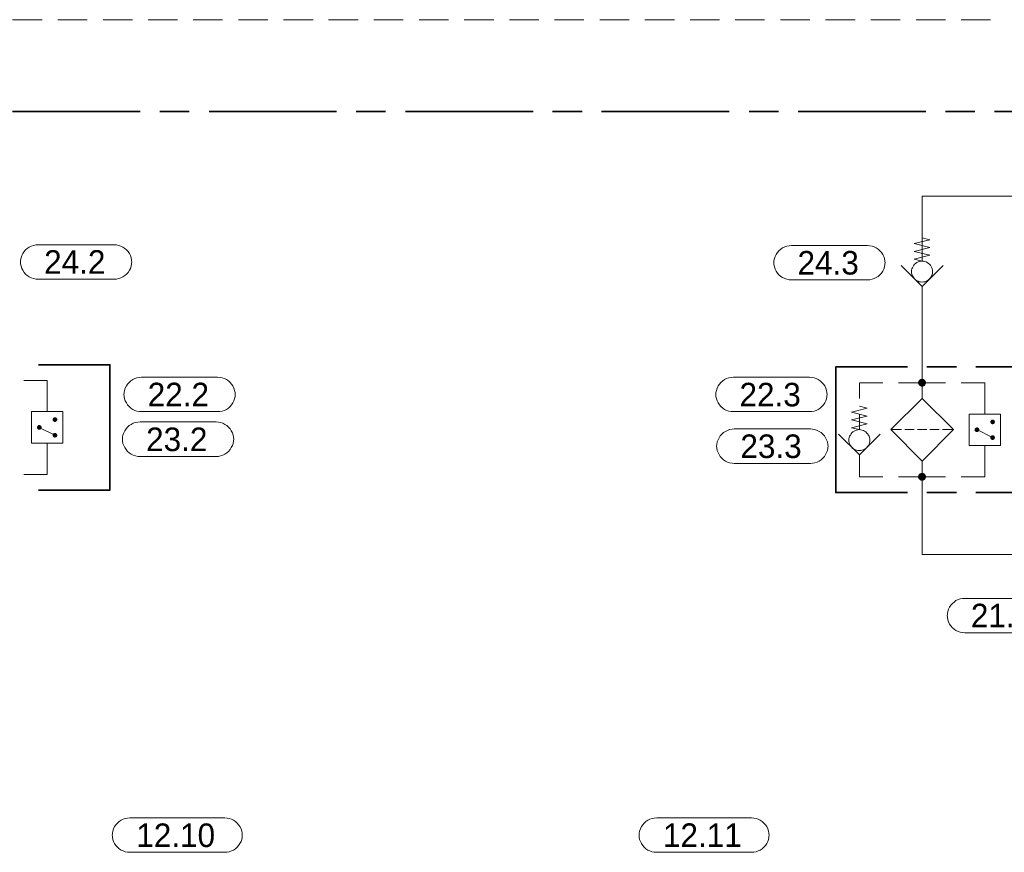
# Model space of a CAD drawing. Header units: millimetres. Extents: x 0 to 138, y 0 to 47.
# Tile 35 of 165: x 19.66 to 23.61, y 18.84 to 22.17. Entities that reach past the tile are written whole.
import ezdxf

# ---------------------------------------------------------------- set-up
doc = ezdxf.new("R2010")
doc.units = ezdxf.units.MM
for name, color, linetype in [('PDF_Geomertry', 7, 'Continuous'), ('PDF_Solid Fills', 7, 'Continuous'), ('PDF_Text', 7, 'Continuous')]:
    doc.layers.add(name, color=color, linetype=linetype)
doc.styles.add('PDF Arial', font='txt')

msp = doc.modelspace()

# ---------------------------------------------------------------- hatches: boundary and pattern name
at = {"layer": 'PDF_Solid Fills', "transparency": 33554559}
for points in [[(23.2785, 20.7193), (23.264, 20.7257), (23.2646, 20.7271)], [(23.2785, 20.7193), (23.2646, 20.7271), (23.266, 20.729)], [(23.2785, 20.7193), (23.266, 20.729), (23.2674, 20.7304)], [(23.2785, 20.7193), (23.2674, 20.7304), (23.2688, 20.7318)], [(23.2785, 20.7193), (23.2688, 20.7318), (23.271, 20.7332)], [(23.2785, 20.7193), (23.271, 20.7332), (23.2724, 20.734)], [(23.2785, 20.7193), (23.2724, 20.734), (23.2743, 20.7346)], [(23.2785, 20.7193), (23.2743, 20.7346), (23.2765, 20.7354)], [(23.2785, 20.7193), (23.2765, 20.7354), (23.2785, 20.7354)], [(23.2785, 20.7193), (23.2807, 20.7354), (23.2826, 20.7346)], [(23.2785, 20.7193), (23.2785, 20.7354), (23.2807, 20.7354)], [(23.2785, 20.7193), (23.2826, 20.7346), (23.2849, 20.734)], [(23.2785, 20.7193), (23.2849, 20.734), (23.2863, 20.7332)], [(23.2785, 20.7193), (23.2863, 20.7332), (23.2882, 20.7318)], [(23.2785, 20.7193), (23.2882, 20.7318), (23.2896, 20.7304)], [(23.2785, 20.7193), (23.2896, 20.7304), (23.291, 20.729)], [(23.2785, 20.7193), (23.291, 20.729), (23.2918, 20.7271)], [(23.2785, 20.7193), (23.2918, 20.7271), (23.2932, 20.7257)], [(23.2785, 20.7193), (23.2626, 20.7215), (23.2632, 20.7235)], [(23.2785, 20.7193), (23.2626, 20.7193), (23.2626, 20.7215)], [(23.2785, 20.7193), (23.2626, 20.7174), (23.2626, 20.7193)], [(23.2785, 20.7193), (23.2632, 20.7151), (23.2626, 20.7174)], [(23.2785, 20.7193), (23.2632, 20.7235), (23.264, 20.7257)], [(23.2785, 20.7193), (23.264, 20.7132), (23.2632, 20.7151)], [(23.2785, 20.7193), (23.2646, 20.7118), (23.264, 20.7132)], [(23.2785, 20.7193), (23.266, 20.7096), (23.2646, 20.7118)], [(23.2785, 20.7193), (23.2674, 20.7082), (23.266, 20.7096)], [(23.2785, 20.7193), (23.2688, 20.7068), (23.2674, 20.7082)], [(23.2785, 20.7193), (23.271, 20.7063), (23.2688, 20.7068)], [(23.2785, 20.7193), (23.2724, 20.7049), (23.271, 20.7063)], [(23.2785, 20.7193), (23.2743, 20.704), (23.2724, 20.7049)], [(23.2785, 20.7193), (23.2765, 20.704), (23.2743, 20.704)], [(23.2785, 20.7193), (23.2785, 20.7035), (23.2765, 20.704)], [(23.2785, 20.7193), (23.2932, 20.7257), (23.2937, 20.7235)], [(23.2785, 20.7193), (23.2937, 20.7235), (23.2937, 20.7215)], [(23.2785, 20.7193), (23.2937, 20.7215), (23.2946, 20.7193)], [(23.2785, 20.7193), (23.2807, 20.704), (23.2785, 20.7035)], [(23.2785, 20.7193), (23.2826, 20.704), (23.2807, 20.704)], [(23.2785, 20.7193), (23.2849, 20.7049), (23.2826, 20.704)], [(23.2785, 20.7193), (23.2863, 20.7063), (23.2849, 20.7049)], [(23.2785, 20.7193), (23.2882, 20.7068), (23.2863, 20.7063)], [(23.2785, 20.7193), (23.2896, 20.7082), (23.2882, 20.7068)], [(23.2785, 20.7193), (23.291, 20.7096), (23.2896, 20.7082)], [(23.2785, 20.7193), (23.2918, 20.7118), (23.291, 20.7096)], [(23.2785, 20.7193), (23.2932, 20.7132), (23.2918, 20.7118)], [(23.2785, 20.7193), (23.2937, 20.7151), (23.2932, 20.7132)], [(23.2785, 20.7193), (23.2937, 20.7174), (23.2937, 20.7151)], [(23.2785, 20.7193), (23.2946, 20.7193), (23.2937, 20.7174)], [(19.8021, 20.5715), (19.7924, 20.5729), (19.7932, 20.5743)], [(19.8021, 20.5715), (19.7924, 20.5715), (19.7924, 20.5729)], [(19.8021, 20.5715), (19.7924, 20.5707), (19.7924, 20.5715)], [(19.8021, 20.5715), (19.7932, 20.5693), (19.7924, 20.5707)], [(19.8021, 20.5715), (19.7932, 20.5757), (19.7937, 20.5762)], [(19.8021, 20.5715), (19.7932, 20.5743), (19.7932, 20.5757)], [(19.8021, 20.5715), (19.7932, 20.5679), (19.7932, 20.5693)], [(19.8021, 20.5715), (19.7937, 20.5674), (19.7932, 20.5679)], [(19.8021, 20.5715), (19.7937, 20.5762), (19.7946, 20.5776)], [(19.8021, 20.5715), (19.7946, 20.566), (19.7937, 20.5674)], [(19.8021, 20.5715), (19.7946, 20.5776), (19.7951, 20.5785)], [(19.8021, 20.5715), (19.7951, 20.5651), (19.7946, 20.566)], [(19.8021, 20.5715), (19.7951, 20.5785), (19.796, 20.579)], [(19.8021, 20.5715), (19.796, 20.5646), (19.7951, 20.5651)], [(19.8021, 20.5715), (19.796, 20.579), (19.7974, 20.5799)], [(19.8021, 20.5715), (19.7974, 20.5638), (19.796, 20.5646)], [(19.8021, 20.5715), (19.7974, 20.5799), (19.7979, 20.5804)], [(19.8021, 20.5715), (19.7979, 20.5632), (19.7974, 20.5638)], [(19.8021, 20.5715), (19.7979, 20.5804), (19.7993, 20.5804)], [(19.8021, 20.5715), (19.7993, 20.5624), (19.7979, 20.5632)], [(19.8021, 20.5715), (19.7993, 20.5804), (19.8007, 20.5813)], [(19.8021, 20.5715), (19.8007, 20.5624), (19.7993, 20.5624)], [(19.8021, 20.5715), (19.8007, 20.5813), (19.8021, 20.5813)], [(19.8021, 20.5715), (19.8021, 20.5624), (19.8007, 20.5624)], [(19.8021, 20.5715), (19.8029, 20.5813), (19.8043, 20.5804)], [(19.8021, 20.5715), (19.8021, 20.5813), (19.8029, 20.5813)], [(19.8021, 20.5715), (19.8057, 20.5804), (19.8062, 20.5799)], [(19.8021, 20.5715), (19.8043, 20.5804), (19.8057, 20.5804)], [(19.8021, 20.5715), (19.8062, 20.5799), (19.8076, 20.579)], [(19.8021, 20.5715), (19.8076, 20.579), (19.8085, 20.5785)], [(19.8021, 20.5715), (19.8085, 20.5785), (19.809, 20.5776)], [(19.8021, 20.5715), (19.809, 20.5776), (19.8099, 20.5762)], [(19.8021, 20.5715), (19.8099, 20.5762), (19.8104, 20.5757)], [(19.8021, 20.5715), (19.8104, 20.5757), (19.8113, 20.5743)], [(19.8021, 20.5715), (19.8113, 20.5743), (19.8113, 20.5729)], [(19.8021, 20.5715), (19.8113, 20.5729), (19.8113, 20.5715)], [(19.8021, 20.5715), (19.8029, 20.5624), (19.8021, 20.5624)], [(19.8021, 20.5715), (19.8043, 20.5624), (19.8029, 20.5624)], [(19.8021, 20.5715), (19.8057, 20.5632), (19.8043, 20.5624)], [(19.8021, 20.5715), (19.8062, 20.5638), (19.8057, 20.5632)], [(19.8021, 20.5715), (19.8076, 20.5646), (19.8062, 20.5638)], [(19.8021, 20.5715), (19.8085, 20.5651), (19.8076, 20.5646)], [(19.8021, 20.5715), (19.809, 20.566), (19.8085, 20.5651)], [(19.8021, 20.5715), (19.8099, 20.5674), (19.809, 20.566)], [(19.8021, 20.5715), (19.8104, 20.5679), (19.8099, 20.5674)], [(19.8021, 20.5715), (19.8113, 20.5693), (19.8104, 20.5679)], [(19.8021, 20.5715), (19.8113, 20.5707), (19.8113, 20.5693)], [(19.8021, 20.5715), (19.8113, 20.5715), (19.8113, 20.5707)], [(23.5613, 20.5624), (23.5543, 20.5679), (23.5549, 20.5688)], [(23.5613, 20.5624), (23.5549, 20.5688), (23.5557, 20.5701)], [(23.5613, 20.5624), (23.5557, 20.5701), (23.5562, 20.5707)], [(23.5613, 20.5624), (23.5562, 20.5707), (23.5576, 20.5707)], [(23.5613, 20.5624), (23.5576, 20.5707), (23.559, 20.5715)], [(23.5613, 20.5624), (23.559, 20.5715), (23.5604, 20.5715)], [(23.5613, 20.5624), (23.5604, 20.5715), (23.5613, 20.5715)], [(23.5613, 20.5624), (23.564, 20.5715), (23.5646, 20.5707)], [(23.5613, 20.5624), (23.5626, 20.5715), (23.564, 20.5715)], [(23.5613, 20.5624), (23.5613, 20.5715), (23.5626, 20.5715)], [(23.5613, 20.5624), (23.566, 20.5707), (23.5674, 20.5701)], [(23.5613, 20.5624), (23.5646, 20.5707), (23.566, 20.5707)], [(23.5613, 20.5624), (23.5674, 20.5701), (23.5682, 20.5688)], [(23.5613, 20.5624), (23.5682, 20.5688), (23.5688, 20.5679)], [(19.739, 20.5401), (19.7299, 20.5429), (19.7307, 20.5438)], [(19.739, 20.5401), (19.7299, 20.5415), (19.7299, 20.5429)], [(19.739, 20.5401), (19.7299, 20.5401), (19.7299, 20.5415)], [(19.739, 20.5401), (19.7299, 20.5388), (19.7299, 20.5401)], [(19.739, 20.5401), (19.7299, 20.5382), (19.7299, 20.5388)], [(19.739, 20.5401), (19.7307, 20.5368), (19.7299, 20.5382)], [(19.739, 20.5401), (19.7307, 20.5451), (19.7312, 20.5457)], [(19.739, 20.5401), (19.7307, 20.5438), (19.7307, 20.5451)], [(19.739, 20.5401), (19.7307, 20.5354), (19.7307, 20.5368)], [(19.739, 20.5401), (19.7312, 20.5346), (19.7307, 20.5354)], [(19.739, 20.5401), (19.7312, 20.5457), (19.7326, 20.5471)], [(19.739, 20.5401), (19.7326, 20.5332), (19.7312, 20.5346)], [(19.739, 20.5401), (19.7326, 20.5471), (19.7335, 20.5479)], [(19.739, 20.5401), (19.7335, 20.5326), (19.7326, 20.5332)], [(19.739, 20.5401), (19.7335, 20.5479), (19.734, 20.5485)], [(19.739, 20.5401), (19.734, 20.5318), (19.7335, 20.5326)], [(19.739, 20.5401), (19.734, 20.5485), (19.7354, 20.5493)], [(19.739, 20.5401), (19.7354, 20.5318), (19.734, 20.5318)], [(19.739, 20.5401), (19.7354, 20.5493), (19.7368, 20.5493)], [(19.739, 20.5401), (19.7368, 20.5313), (19.7354, 20.5318)], [(19.739, 20.5401), (19.7368, 20.5493), (19.7376, 20.5499)], [(19.739, 20.5401), (19.7376, 20.5313), (19.7368, 20.5313)], [(19.739, 20.5401), (19.7376, 20.5499), (19.739, 20.5499)], [(19.739, 20.5401), (19.739, 20.5313), (19.7376, 20.5313)], [(19.739, 20.5401), (19.7404, 20.5499), (19.7418, 20.5493)], [(19.739, 20.5401), (19.739, 20.5499), (19.7404, 20.5499)], [(19.739, 20.5401), (19.7424, 20.5493), (19.7437, 20.5485)], [(19.739, 20.5401), (19.7418, 20.5493), (19.7424, 20.5493)], [(19.739, 20.5401), (19.7437, 20.5485), (19.7446, 20.5479)], [(19.739, 20.5401), (19.7446, 20.5479), (19.746, 20.5471)], [(19.739, 20.5401), (19.746, 20.5471), (19.7465, 20.5457)], [(19.739, 20.5401), (19.7465, 20.5457), (19.7474, 20.5451)], [(19.739, 20.5401), (19.7474, 20.5451), (19.7479, 20.5438)], [(19.739, 20.5401), (19.7479, 20.5438), (19.7479, 20.5429)], [(19.739, 20.5401), (19.7479, 20.5429), (19.7488, 20.5415)], [(19.739, 20.5401), (19.7488, 20.5415), (19.7488, 20.5401)], [(19.739, 20.5401), (19.7404, 20.5313), (19.739, 20.5313)], [(19.739, 20.5401), (19.7418, 20.5313), (19.7404, 20.5313)], [(19.739, 20.5401), (19.7424, 20.5318), (19.7418, 20.5313)], [(19.739, 20.5401), (19.7437, 20.5318), (19.7424, 20.5318)], [(19.739, 20.5401), (19.7446, 20.5326), (19.7437, 20.5318)], [(19.739, 20.5401), (19.746, 20.5332), (19.7446, 20.5326)], [(19.739, 20.5401), (19.7465, 20.5346), (19.746, 20.5332)], [(19.739, 20.5401), (19.7474, 20.5354), (19.7465, 20.5346)], [(19.739, 20.5401), (19.7479, 20.5368), (19.7474, 20.5354)], [(19.739, 20.5401), (19.7479, 20.5382), (19.7479, 20.5368)], [(19.739, 20.5401), (19.7488, 20.5388), (19.7479, 20.5382)], [(19.739, 20.5401), (19.7488, 20.5401), (19.7488, 20.5388)], [(23.4988, 20.5313), (23.489, 20.5318), (23.4896, 20.5332)], [(23.4988, 20.5313), (23.489, 20.5313), (23.489, 20.5318)], [(23.4988, 20.5313), (23.489, 20.5299), (23.489, 20.5313)], [(23.4988, 20.5313), (23.4896, 20.5285), (23.489, 20.5299)], [(23.4988, 20.5313), (23.4896, 20.5346), (23.4904, 20.5354)], [(23.4988, 20.5313), (23.4896, 20.5332), (23.4896, 20.5346)], [(23.4988, 20.5313), (23.4896, 20.5271), (23.4896, 20.5285)], [(23.4988, 20.5313), (23.4904, 20.5263), (23.4896, 20.5271)], [(23.4988, 20.5313), (23.4904, 20.5354), (23.491, 20.5368)], [(23.4988, 20.5313), (23.491, 20.5249), (23.4904, 20.5263)], [(23.4988, 20.5313), (23.491, 20.5368), (23.4918, 20.5374)], [(23.4988, 20.5313), (23.4918, 20.5243), (23.491, 20.5249)], [(23.4988, 20.5313), (23.4918, 20.5374), (23.4924, 20.5382)], [(23.4988, 20.5313), (23.4924, 20.5235), (23.4918, 20.5243)], [(23.4988, 20.5313), (23.4924, 20.5382), (23.4937, 20.5388)], [(23.4988, 20.5313), (23.4937, 20.5229), (23.4924, 20.5235)], [(23.4988, 20.5313), (23.4937, 20.5388), (23.4951, 20.5396)], [(23.4988, 20.5313), (23.4951, 20.5221), (23.4937, 20.5229)], [(23.4988, 20.5313), (23.4951, 20.5396), (23.496, 20.5401)], [(23.4988, 20.5313), (23.496, 20.5215), (23.4951, 20.5221)], [(23.4988, 20.5313), (23.496, 20.5401), (23.4974, 20.5401)], [(23.4988, 20.5313), (23.4974, 20.5215), (23.496, 20.5215)], [(23.4988, 20.5313), (23.4974, 20.5401), (23.4988, 20.5401)], [(23.4988, 20.5313), (23.4988, 20.5215), (23.4974, 20.5215)], [(23.4988, 20.5313), (23.5007, 20.5401), (23.5021, 20.5396)], [(23.4988, 20.5313), (23.5001, 20.5401), (23.5007, 20.5401)], [(23.4988, 20.5313), (23.4988, 20.5401), (23.5001, 20.5401)], [(23.4988, 20.5313), (23.5021, 20.5396), (23.5035, 20.5388)], [(23.4988, 20.5313), (23.5035, 20.5388), (23.5043, 20.5382)], [(23.4988, 20.5313), (23.5043, 20.5382), (23.5049, 20.5374)], [(23.4988, 20.5313), (23.5049, 20.5374), (23.5063, 20.5368)], [(23.4988, 20.5313), (23.5063, 20.5368), (23.5071, 20.5354)], [(23.4988, 20.5313), (23.5071, 20.5354), (23.5071, 20.5346)], [(23.4988, 20.5313), (23.5071, 20.5346), (23.5076, 20.5332)], [(23.4988, 20.5313), (23.5076, 20.5332), (23.5076, 20.5318)], [(23.4988, 20.5313), (23.5076, 20.5318), (23.5076, 20.5313)], [(23.4988, 20.5313), (23.5001, 20.5215), (23.4988, 20.5215)], [(23.4988, 20.5313), (23.5007, 20.5215), (23.5001, 20.5215)], [(23.4988, 20.5313), (23.5021, 20.5221), (23.5007, 20.5215)], [(23.4988, 20.5313), (23.5035, 20.5229), (23.5021, 20.5221)], [(23.4988, 20.5313), (23.5043, 20.5235), (23.5035, 20.5229)], [(23.4988, 20.5313), (23.5049, 20.5243), (23.5043, 20.5235)], [(23.4988, 20.5313), (23.5063, 20.5249), (23.5049, 20.5243)], [(23.4988, 20.5313), (23.5071, 20.5263), (23.5063, 20.5249)], [(23.4988, 20.5313), (23.5071, 20.5271), (23.5071, 20.5263)], [(23.4988, 20.5313), (23.5076, 20.5285), (23.5071, 20.5271)], [(23.4988, 20.5313), (23.5076, 20.5299), (23.5076, 20.5285)], [(23.4988, 20.5313), (23.5076, 20.5313), (23.5076, 20.5299)], [(23.5613, 20.5624), (23.5521, 20.5646), (23.5529, 20.566)], [(23.5613, 20.5624), (23.5521, 20.5638), (23.5521, 20.5646)], [(23.5613, 20.5624), (23.5521, 20.5624), (23.5521, 20.5638)], [(23.5613, 20.5624), (23.5521, 20.561), (23.5521, 20.5624)], [(23.5613, 20.5624), (23.5521, 20.5596), (23.5521, 20.561)], [(23.5613, 20.5624), (23.5529, 20.559), (23.5521, 20.5596)], [(23.5613, 20.5624), (23.5529, 20.566), (23.5535, 20.5674)], [(23.5613, 20.5624), (23.5535, 20.5576), (23.5529, 20.559)], [(23.5613, 20.5624), (23.5535, 20.5674), (23.5543, 20.5679)], [(23.5613, 20.5624), (23.5543, 20.5568), (23.5535, 20.5576)], [(23.5613, 20.5624), (23.5549, 20.5554), (23.5543, 20.5568)], [(23.5613, 20.5624), (23.5557, 20.5549), (23.5549, 20.5554)], [(23.5613, 20.5624), (23.5562, 20.554), (23.5557, 20.5549)], [(23.5613, 20.5624), (23.5576, 20.5535), (23.5562, 20.554)], [(23.5613, 20.5624), (23.559, 20.5535), (23.5576, 20.5535)], [(23.5613, 20.5624), (23.5604, 20.5526), (23.559, 20.5535)], [(23.5613, 20.5624), (23.5613, 20.5526), (23.5604, 20.5526)], [(23.5613, 20.5624), (23.5688, 20.5679), (23.5696, 20.5674)], [(23.5613, 20.5624), (23.5696, 20.5674), (23.5701, 20.566)], [(23.5613, 20.5624), (23.5701, 20.566), (23.5701, 20.5646)], [(23.5613, 20.5624), (23.5701, 20.5646), (23.571, 20.5638)], [(23.5613, 20.5624), (23.571, 20.5638), (23.571, 20.5624)], [(23.5613, 20.5624), (23.5626, 20.5526), (23.5613, 20.5526)], [(23.5613, 20.5624), (23.564, 20.5535), (23.5626, 20.5526)], [(23.5613, 20.5624), (23.5646, 20.5535), (23.564, 20.5535)], [(23.5613, 20.5624), (23.566, 20.554), (23.5646, 20.5535)], [(23.5613, 20.5624), (23.5674, 20.5549), (23.566, 20.554)], [(23.5613, 20.5624), (23.5682, 20.5554), (23.5674, 20.5549)], [(23.5613, 20.5624), (23.5688, 20.5568), (23.5682, 20.5554)], [(23.5613, 20.5624), (23.5696, 20.5576), (23.5688, 20.5568)], [(23.5613, 20.5624), (23.5701, 20.559), (23.5696, 20.5576)], [(23.5613, 20.5624), (23.5701, 20.5596), (23.5701, 20.559)], [(23.5613, 20.5624), (23.571, 20.561), (23.5701, 20.5596)], [(23.5613, 20.5624), (23.571, 20.5624), (23.571, 20.561)], [(19.8021, 20.509), (19.7924, 20.5104), (19.7932, 20.511)], [(19.8021, 20.509), (19.7924, 20.509), (19.7924, 20.5104)], [(19.8021, 20.509), (19.7924, 20.5076), (19.7924, 20.509)], [(19.8021, 20.509), (19.7932, 20.5063), (19.7924, 20.5076)], [(19.8021, 20.509), (19.7932, 20.5124), (19.7937, 20.5138)], [(19.8021, 20.509), (19.7932, 20.511), (19.7932, 20.5124)], [(19.8021, 20.509), (19.7932, 20.5054), (19.7932, 20.5063)], [(19.8021, 20.509), (19.7937, 20.504), (19.7932, 20.5054)], [(19.8021, 20.509), (19.7937, 20.5138), (19.7946, 20.5146)], [(19.8021, 20.509), (19.7946, 20.5035), (19.7937, 20.504)], [(19.8021, 20.509), (19.7946, 20.5146), (19.7951, 20.5151)], [(19.8021, 20.509), (19.7951, 20.5021), (19.7946, 20.5035)], [(19.8021, 20.509), (19.7951, 20.5151), (19.796, 20.5165)], [(19.8021, 20.509), (19.796, 20.5013), (19.7951, 20.5021)], [(19.8021, 20.509), (19.796, 20.5165), (19.7974, 20.5174)], [(19.8021, 20.509), (19.7974, 20.5007), (19.796, 20.5013)], [(19.8021, 20.509), (19.7974, 20.5174), (19.7979, 20.5174)], [(19.8021, 20.509), (19.7979, 20.4999), (19.7974, 20.5007)], [(19.8021, 20.509), (19.7979, 20.5174), (19.7993, 20.5179)], [(19.8021, 20.509), (19.7993, 20.4999), (19.7979, 20.4999)], [(19.8021, 20.509), (19.7993, 20.5179), (19.8007, 20.5179)], [(19.8021, 20.509), (19.8007, 20.4993), (19.7993, 20.4999)], [(19.8021, 20.509), (19.8007, 20.5179), (19.8021, 20.5179)], [(19.8021, 20.509), (19.8021, 20.4993), (19.8007, 20.4993)], [(19.8021, 20.509), (19.8043, 20.5179), (19.8057, 20.5174)], [(19.8021, 20.509), (19.8029, 20.5179), (19.8043, 20.5179)], [(19.8021, 20.509), (19.8021, 20.5179), (19.8029, 20.5179)], [(19.8021, 20.509), (19.8062, 20.5174), (19.8076, 20.5165)], [(19.8021, 20.509), (19.8057, 20.5174), (19.8062, 20.5174)], [(19.8021, 20.509), (19.8076, 20.5165), (19.8085, 20.5151)], [(19.8021, 20.509), (19.8085, 20.5151), (19.809, 20.5146)], [(19.8021, 20.509), (19.809, 20.5146), (19.8099, 20.5138)], [(19.8021, 20.509), (19.8099, 20.5138), (19.8104, 20.5124)], [(19.8021, 20.509), (19.8104, 20.5124), (19.8113, 20.511)], [(19.8021, 20.509), (19.8113, 20.511), (19.8113, 20.5104)], [(19.8021, 20.509), (19.8113, 20.5104), (19.8113, 20.509)], [(19.8021, 20.509), (19.8029, 20.4993), (19.8021, 20.4993)], [(19.8021, 20.509), (19.8043, 20.4999), (19.8029, 20.4993)], [(19.8021, 20.509), (19.8057, 20.4999), (19.8043, 20.4999)], [(19.8021, 20.509), (19.8062, 20.5007), (19.8057, 20.4999)], [(19.8021, 20.509), (19.8076, 20.5013), (19.8062, 20.5007)], [(19.8021, 20.509), (19.8085, 20.5021), (19.8076, 20.5013)], [(19.8021, 20.509), (19.809, 20.5035), (19.8085, 20.5021)], [(19.8021, 20.509), (19.8099, 20.504), (19.809, 20.5035)], [(19.8021, 20.509), (19.8104, 20.5054), (19.8099, 20.504)], [(19.8021, 20.509), (19.8113, 20.5063), (19.8104, 20.5054)], [(19.8021, 20.509), (19.8113, 20.5076), (19.8113, 20.5063)], [(19.8021, 20.509), (19.8113, 20.509), (19.8113, 20.5076)], [(23.5613, 20.4993), (23.5521, 20.5021), (23.5529, 20.5026)], [(23.5613, 20.4993), (23.5521, 20.5007), (23.5521, 20.5021)], [(23.5613, 20.4993), (23.5521, 20.4993), (23.5521, 20.5007)], [(23.5613, 20.4993), (23.5521, 20.4979), (23.5521, 20.4993)], [(23.5613, 20.4993), (23.5521, 20.4971), (23.5521, 20.4979)], [(23.5613, 20.4993), (23.5529, 20.4957), (23.5521, 20.4971)], [(23.5613, 20.4993), (23.5529, 20.5026), (23.5535, 20.504)], [(23.5613, 20.4993), (23.5535, 20.4943), (23.5529, 20.4957)], [(23.5613, 20.4993), (23.5535, 20.504), (23.5543, 20.5054)], [(23.5613, 20.4993), (23.5543, 20.4938), (23.5535, 20.4943)], [(23.5613, 20.4993), (23.5543, 20.5054), (23.5549, 20.5063)], [(23.5613, 20.4993), (23.5549, 20.4929), (23.5543, 20.4938)], [(23.5613, 20.4993), (23.5549, 20.5063), (23.5557, 20.5068)], [(23.5613, 20.4993), (23.5557, 20.4915), (23.5549, 20.4929)], [(23.5613, 20.4993), (23.5557, 20.5068), (23.5562, 20.5076)], [(23.5613, 20.4993), (23.5562, 20.491), (23.5557, 20.4915)], [(23.5613, 20.4993), (23.5562, 20.5076), (23.5576, 20.5082)], [(23.5613, 20.4993), (23.5576, 20.491), (23.5562, 20.491)], [(23.5613, 20.4993), (23.5576, 20.5082), (23.559, 20.5082)], [(23.5613, 20.4993), (23.559, 20.4901), (23.5576, 20.491)], [(23.5613, 20.4993), (23.559, 20.5082), (23.5604, 20.509)], [(23.5613, 20.4993), (23.5604, 20.4901), (23.559, 20.4901)], [(23.5613, 20.4993), (23.5604, 20.509), (23.5613, 20.509)], [(23.5613, 20.4993), (23.5613, 20.4901), (23.5604, 20.4901)], [(23.5613, 20.4993), (23.5626, 20.509), (23.564, 20.5082)], [(23.5613, 20.4993), (23.5613, 20.509), (23.5626, 20.509)], [(23.5613, 20.4993), (23.5646, 20.5082), (23.566, 20.5076)], [(23.5613, 20.4993), (23.564, 20.5082), (23.5646, 20.5082)], [(23.5613, 20.4993), (23.566, 20.5076), (23.5674, 20.5068)], [(23.5613, 20.4993), (23.5674, 20.5068), (23.5682, 20.5063)], [(23.5613, 20.4993), (23.5682, 20.5063), (23.5688, 20.5054)], [(23.5613, 20.4993), (23.5688, 20.5054), (23.5696, 20.504)], [(23.5613, 20.4993), (23.5696, 20.504), (23.5701, 20.5026)], [(23.5613, 20.4993), (23.5701, 20.5026), (23.5701, 20.5021)], [(23.5613, 20.4993), (23.5701, 20.5021), (23.571, 20.5007)], [(23.5613, 20.4993), (23.571, 20.5007), (23.571, 20.4993)], [(23.5613, 20.4993), (23.5626, 20.4901), (23.5613, 20.4901)], [(23.5613, 20.4993), (23.564, 20.4901), (23.5626, 20.4901)], [(23.5613, 20.4993), (23.5646, 20.491), (23.564, 20.4901)], [(23.5613, 20.4993), (23.566, 20.491), (23.5646, 20.491)], [(23.5613, 20.4993), (23.5674, 20.4915), (23.566, 20.491)], [(23.5613, 20.4993), (23.5682, 20.4929), (23.5674, 20.4915)], [(23.5613, 20.4993), (23.5688, 20.4938), (23.5682, 20.4929)], [(23.5613, 20.4993), (23.5696, 20.4943), (23.5688, 20.4938)], [(23.5613, 20.4993), (23.5701, 20.4957), (23.5696, 20.4943)], [(23.5613, 20.4993), (23.5701, 20.4971), (23.5701, 20.4957)], [(23.5613, 20.4993), (23.571, 20.4979), (23.5701, 20.4971)], [(23.5613, 20.4993), (23.571, 20.4993), (23.571, 20.4979)], [(23.2785, 20.3424), (23.2626, 20.3443), (23.2632, 20.3465)], [(23.2785, 20.3424), (23.2626, 20.3424), (23.2626, 20.3443)], [(23.2785, 20.3424), (23.2626, 20.3401), (23.2626, 20.3424)], [(23.2785, 20.3424), (23.2632, 20.3382), (23.2626, 20.3401)], [(23.2785, 20.3424), (23.2632, 20.3465), (23.264, 20.3485)], [(23.2785, 20.3424), (23.264, 20.336), (23.2632, 20.3382)], [(23.2785, 20.3424), (23.264, 20.3485), (23.2646, 20.3499)], [(23.2785, 20.3424), (23.2646, 20.3346), (23.264, 20.336)], [(23.2785, 20.3424), (23.2646, 20.3499), (23.266, 20.3521)], [(23.2785, 20.3424), (23.266, 20.3326), (23.2646, 20.3346)], [(23.2785, 20.3424), (23.266, 20.3521), (23.2674, 20.3535)], [(23.2785, 20.3424), (23.2674, 20.3313), (23.266, 20.3326)], [(23.2785, 20.3424), (23.2674, 20.3535), (23.2688, 20.3549)], [(23.2785, 20.3424), (23.2688, 20.3299), (23.2674, 20.3313)], [(23.2785, 20.3424), (23.2688, 20.3549), (23.271, 20.3563)], [(23.2785, 20.3424), (23.271, 20.3285), (23.2688, 20.3299)], [(23.2785, 20.3424), (23.271, 20.3563), (23.2724, 20.3568)], [(23.2785, 20.3424), (23.2724, 20.3276), (23.271, 20.3285)], [(23.2785, 20.3424), (23.2724, 20.3568), (23.2743, 20.3576)], [(23.2785, 20.3424), (23.2743, 20.3271), (23.2724, 20.3276)], [(23.2785, 20.3424), (23.2743, 20.3576), (23.2765, 20.3576)], [(23.2785, 20.3424), (23.2765, 20.3262), (23.2743, 20.3271)], [(23.2785, 20.3424), (23.2765, 20.3576), (23.2785, 20.3582)], [(23.2785, 20.3424), (23.2785, 20.3262), (23.2765, 20.3262)], [(23.2785, 20.3424), (23.2785, 20.3582), (23.2807, 20.3576)], [(23.2785, 20.3424), (23.2826, 20.3576), (23.2849, 20.3568)], [(23.2785, 20.3424), (23.2807, 20.3576), (23.2826, 20.3576)], [(23.2785, 20.3424), (23.2849, 20.3568), (23.2863, 20.3563)], [(23.2785, 20.3424), (23.2863, 20.3563), (23.2882, 20.3549)], [(23.2785, 20.3424), (23.2882, 20.3549), (23.2896, 20.3535)], [(23.2785, 20.3424), (23.2896, 20.3535), (23.291, 20.3521)], [(23.2785, 20.3424), (23.291, 20.3521), (23.2918, 20.3499)], [(23.2785, 20.3424), (23.2918, 20.3499), (23.2932, 20.3485)], [(23.2785, 20.3424), (23.2932, 20.3485), (23.2937, 20.3465)], [(23.2785, 20.3424), (23.2937, 20.3465), (23.2937, 20.3443)], [(23.2785, 20.3424), (23.2937, 20.3443), (23.2946, 20.3424)], [(23.2785, 20.3424), (23.2807, 20.3262), (23.2785, 20.3262)], [(23.2785, 20.3424), (23.2826, 20.3271), (23.2807, 20.3262)], [(23.2785, 20.3424), (23.2849, 20.3276), (23.2826, 20.3271)], [(23.2785, 20.3424), (23.2863, 20.3285), (23.2849, 20.3276)], [(23.2785, 20.3424), (23.2882, 20.3299), (23.2863, 20.3285)], [(23.2785, 20.3424), (23.2896, 20.3313), (23.2882, 20.3299)], [(23.2785, 20.3424), (23.291, 20.3326), (23.2896, 20.3313)], [(23.2785, 20.3424), (23.2918, 20.3346), (23.291, 20.3326)], [(23.2785, 20.3424), (23.2932, 20.336), (23.2918, 20.3346)], [(23.2785, 20.3424), (23.2937, 20.3382), (23.2932, 20.336)], [(23.2785, 20.3424), (23.2937, 20.3401), (23.2937, 20.3382)], [(23.2785, 20.3424), (23.2946, 20.3424), (23.2937, 20.3401)]]:
    msp.add_hatch(color=256, dxfattribs=at).paths.add_polyline_path(points)

# ---------------------------------------------------------------- linework, layer by layer
at = {"layer": 'PDF_Geomertry', "lineweight": 15}
for points in [[(19.7501, 22.1749), (19.6321, 22.1749)], [(19.9312, 22.1749), (19.8132, 22.1749)], [(20.1126, 22.1749), (19.9946, 22.1749)], [(20.2932, 22.1749), (20.1751, 22.1749)], [(20.4743, 22.1749), (20.3562, 22.1749)], [(20.6557, 22.1749), (20.5376, 22.1749)], [(20.8368, 22.1749), (20.7188, 22.1749)], [(21.0174, 22.1749), (20.8993, 22.1749)], [(21.1987, 22.1749), (21.0807, 22.1749)], [(21.3799, 22.1749), (21.2618, 22.1749)], [(21.5613, 22.1749), (21.4432, 22.1749)], [(21.7424, 22.1749), (21.6243, 22.1749)], [(21.9229, 22.1749), (21.8049, 22.1749)], [(22.1043, 22.1749), (21.9863, 22.1749)], [(22.2854, 22.1749), (22.1674, 22.1749)], [(22.4668, 22.1749), (22.3488, 22.1749)], [(22.6474, 22.1749), (22.5293, 22.1749)], [(22.8285, 22.1749), (22.7104, 22.1749)], [(23.0099, 22.1749), (22.8918, 22.1749)], [(23.191, 22.1749), (23.0729, 22.1749)], [(23.3724, 22.1749), (23.2543, 22.1749)], [(23.5529, 22.1749), (23.4349, 22.1749)], [(24.5168, 21.304), (24.5488, 21.2965), (24.4854, 21.2804), (24.5488, 21.2646), (24.4854, 21.2493), (24.5488, 21.2332), (24.4854, 21.2179), (24.5168, 21.2096), (24.5168, 21.4674), (23.9132, 21.4674), (23.2785, 21.4674), (23.2785, 21.2068), (23.2474, 21.2146), (23.3099, 21.2304), (23.2474, 21.2457), (23.3099, 21.2618), (23.2474, 21.2776), (23.3099, 21.2929), (23.2785, 21.3007)], [(23.3626, 21.1896), (23.2785, 21.1054), (23.1946, 21.1896)], [(23.2785, 20.6568), (23.2785, 20.7826), (23.2785, 21.0813), (23.2785, 21.1054)], [(19.6765, 20.729), (19.7701, 20.729), (19.7701, 20.6035)], [(23.0271, 20.6568), (23.0271, 20.7193), (23.121, 20.7193)], [(23.184, 20.7193), (23.2785, 20.7193), (23.3729, 20.7193)], [(23.4354, 20.7193), (23.5299, 20.7193), (23.5299, 20.5938)], [(23.0271, 20.6249), (23.0585, 20.6174), (22.996, 20.6013), (23.0585, 20.586), (22.996, 20.5701), (23.0585, 20.554), (22.996, 20.5388), (23.0271, 20.5313), (23.0271, 20.5938)], [(19.739, 20.5401), (19.8021, 20.509)], [(23.1965, 20.5313), (23.1529, 20.5313)], [(23.2474, 20.5313), (23.209, 20.5313)], [(23.2599, 20.5313), (23.2974, 20.5313)], [(23.3099, 20.5313), (23.3474, 20.5313)], [(23.4043, 20.5313), (23.3604, 20.5313)], [(23.4988, 20.5313), (23.5613, 20.4993)], [(23.1104, 20.5138), (23.0271, 20.4299), (22.9432, 20.5138)], [(19.6765, 20.3521), (19.7701, 20.3521), (19.7701, 20.4776)], [(23.4354, 20.3424), (23.5299, 20.3424), (23.5299, 20.4679)], [(23.0271, 20.4299), (23.0271, 20.4049), (23.0271, 20.3424), (23.121, 20.3424)], [(23.9196, 19.7165), (23.9196, 19.654), (23.9196, 20.0313), (23.5424, 20.0313), (23.2785, 20.0313), (23.2785, 20.279), (23.2785, 20.4049)], [(23.184, 20.3424), (23.2785, 20.3424), (23.3729, 20.3424)], [(23.7549, 19.7165), (23.4501, 19.7165), (23.4404, 19.7174), (23.4312, 19.7193), (23.4229, 19.7221), (23.4146, 19.7263), (23.4071, 19.7313), (23.4001, 19.7374), (23.3938, 19.7443), (23.3882, 19.7521), (23.384, 19.7604), (23.3813, 19.7693), (23.3799, 19.7785), (23.3793, 19.7874), (23.3793, 19.784), (23.3799, 19.7938), (23.3813, 19.8026), (23.384, 19.811), (23.3882, 19.8193), (23.3938, 19.8271), (23.4001, 19.8346), (23.4071, 19.8401), (23.4146, 19.8457), (23.4229, 19.8499), (23.4312, 19.8526), (23.4404, 19.854), (23.4501, 19.8549), (23.7549, 19.8549)]]:
    msp.add_lwpolyline(points, dxfattribs=at)
at = {"layer": 'PDF_Geomertry', "lineweight": 35}
for points in [[(19.6321, 21.8068), (20.1438, 21.8068)], [(20.2224, 21.8068), (20.3404, 21.8068)], [(20.4196, 21.8068), (20.9312, 21.8068)], [(21.0099, 21.8068), (21.1279, 21.8068)], [(21.2071, 21.8068), (21.7188, 21.8068)], [(21.7974, 21.8068), (21.9154, 21.8068)], [(21.9937, 21.8068), (22.5057, 21.8068)], [(22.5849, 21.8068), (22.7029, 21.8068)], [(22.7812, 21.8068), (23.2932, 21.8068)], [(23.3724, 21.8068), (23.4904, 21.8068)], [(23.5688, 21.8068), (24.0807, 21.8068)], [(19.7354, 20.7915), (20.0224, 20.7915), (20.0224, 20.2888), (19.7354, 20.2888)], [(23.2196, 20.279), (22.9326, 20.279), (22.9326, 20.7826), (23.2196, 20.7826)], [(23.2979, 20.7826), (23.416, 20.7826)], [(23.4946, 20.7826), (23.7812, 20.7826), (23.7812, 20.279), (23.4946, 20.279)], [(23.416, 20.279), (23.2979, 20.279)]]:
    msp.add_lwpolyline(points, dxfattribs=at)
at = {"layer": 'PDF_Geomertry', "lineweight": 15}
for points in [[(20.039, 21.2729), (20.0488, 21.2721), (20.0576, 21.2701), (20.066, 21.2674), (20.0743, 21.2632), (20.0821, 21.2582), (20.089, 21.2521), (20.0951, 21.2451), (20.1007, 21.2374), (20.1049, 21.229), (20.1076, 21.2201), (20.109, 21.211), (20.1099, 21.2021), (20.1099, 21.2049), (20.109, 21.1957), (20.1076, 21.1868), (20.1049, 21.1776), (20.1007, 21.1701), (20.0951, 21.1618), (20.089, 21.1549), (20.0821, 21.1493), (20.0743, 21.1438), (20.066, 21.1396), (20.0576, 21.1368), (20.0488, 21.1346), (20.039, 21.1346), (19.734, 21.1346), (19.7251, 21.1346), (19.716, 21.1368), (19.7071, 21.1396), (19.6987, 21.1438), (19.691, 21.1493), (19.684, 21.1549), (19.6785, 21.1618), (19.6729, 21.1701), (19.6687, 21.1776), (19.666, 21.1868), (19.664, 21.1957), (19.664, 21.2049), (19.664, 21.2021), (19.664, 21.211), (19.666, 21.2201), (19.6687, 21.229), (19.6729, 21.2374), (19.6785, 21.2451), (19.684, 21.2521), (19.691, 21.2582), (19.6987, 21.2632), (19.7071, 21.2674), (19.716, 21.2701), (19.7251, 21.2721), (19.734, 21.2729), (20.039, 21.2729)], [(23.0599, 21.2693), (23.0696, 21.2688), (23.0785, 21.2674), (23.0868, 21.2638), (23.0951, 21.2604), (23.1029, 21.2549), (23.1099, 21.2485), (23.116, 21.2415), (23.1215, 21.234), (23.1251, 21.2257), (23.1285, 21.2174), (23.1299, 21.2082), (23.1307, 21.1985), (23.1307, 21.2021), (23.1299, 21.1929), (23.1285, 21.184), (23.1251, 21.1749), (23.1215, 21.1665), (23.116, 21.159), (23.1099, 21.1521), (23.1029, 21.1457), (23.0951, 21.141), (23.0868, 21.1368), (23.0785, 21.134), (23.0696, 21.1318), (23.0599, 21.1313), (22.7549, 21.1313), (22.746, 21.1318), (22.7368, 21.134), (22.7279, 21.1368), (22.7196, 21.141), (22.7118, 21.1457), (22.7049, 21.1521), (22.6987, 21.159), (22.6938, 21.1665), (22.6896, 21.1749), (22.6868, 21.184), (22.6849, 21.1929), (22.684, 21.2021), (22.684, 21.1985), (22.6849, 21.2082), (22.6868, 21.2174), (22.6896, 21.2257), (22.6938, 21.234), (22.6987, 21.2415), (22.7049, 21.2485), (22.7118, 21.2549), (22.7196, 21.2604), (22.7279, 21.2638), (22.7368, 21.2674), (22.746, 21.2688), (22.7549, 21.2693), (23.0599, 21.2693)], [(23.3201, 21.1646), (23.3201, 21.1701), (23.3188, 21.1757), (23.3174, 21.1804), (23.3146, 21.186), (23.3118, 21.1901), (23.3085, 21.1943), (23.3043, 21.1979), (23.2993, 21.2012), (23.2946, 21.2035), (23.2896, 21.2054), (23.284, 21.2063), (23.2785, 21.2068), (23.2729, 21.2063), (23.2674, 21.2054), (23.2626, 21.2035), (23.2576, 21.2012), (23.2529, 21.1979), (23.2488, 21.1943), (23.2451, 21.1901), (23.2424, 21.186), (23.2396, 21.1804), (23.2382, 21.1757), (23.2368, 21.1701), (23.2368, 21.1646), (23.2368, 21.159), (23.2382, 21.154), (23.2396, 21.1485), (23.2424, 21.1438), (23.2451, 21.1396), (23.2488, 21.1354), (23.2529, 21.1313), (23.2576, 21.1285), (23.2626, 21.1263), (23.2674, 21.1243), (23.2729, 21.1235), (23.2785, 21.1229), (23.284, 21.1235), (23.2896, 21.1243), (23.2946, 21.1263), (23.2993, 21.1285), (23.3043, 21.1313), (23.3085, 21.1354), (23.3118, 21.1396), (23.3146, 21.1438), (23.3174, 21.1485), (23.3188, 21.154), (23.3201, 21.159), (23.3201, 21.1646)], [(20.4543, 20.7415), (20.4632, 20.741), (20.4724, 20.7388), (20.4812, 20.736), (20.4896, 20.7318), (20.4974, 20.7271), (20.5043, 20.7207), (20.5104, 20.7138), (20.5154, 20.7063), (20.5196, 20.6979), (20.5224, 20.6888), (20.5243, 20.6799), (20.5251, 20.6707), (20.5251, 20.6735), (20.5243, 20.6646), (20.5224, 20.6554), (20.5196, 20.6465), (20.5154, 20.6388), (20.5104, 20.6304), (20.5043, 20.6235), (20.4974, 20.6179), (20.4896, 20.6124), (20.4812, 20.6082), (20.4724, 20.6054), (20.4632, 20.6035), (20.4543, 20.6035), (20.1493, 20.6035), (20.1404, 20.6035), (20.1307, 20.6054), (20.1224, 20.6082), (20.114, 20.6124), (20.1062, 20.6179), (20.0993, 20.6235), (20.0932, 20.6304), (20.0882, 20.6388), (20.084, 20.6465), (20.0807, 20.6554), (20.0793, 20.6646), (20.0785, 20.6735), (20.0785, 20.6707), (20.0793, 20.6799), (20.0807, 20.6888), (20.084, 20.6979), (20.0882, 20.7063), (20.0932, 20.7138), (20.0993, 20.7207), (20.1062, 20.7271), (20.114, 20.7318), (20.1224, 20.736), (20.1307, 20.7388), (20.1404, 20.741), (20.1493, 20.7415), (20.4543, 20.7415)], [(22.8271, 20.7415), (22.8368, 20.741), (22.846, 20.7388), (22.8543, 20.736), (22.8626, 20.7318), (22.8701, 20.7271), (22.8771, 20.7207), (22.8835, 20.7138), (22.889, 20.7063), (22.8924, 20.6979), (22.896, 20.6888), (22.8974, 20.6799), (22.8979, 20.6707), (22.8979, 20.6735), (22.8974, 20.6646), (22.896, 20.6554), (22.8924, 20.6465), (22.889, 20.6388), (22.8835, 20.6304), (22.8771, 20.6235), (22.8701, 20.6179), (22.8626, 20.6124), (22.8543, 20.6082), (22.846, 20.6054), (22.8368, 20.6035), (22.8271, 20.6035), (22.5224, 20.6035), (22.5132, 20.6035), (22.5043, 20.6054), (22.4951, 20.6082), (22.4868, 20.6124), (22.4793, 20.6179), (22.4724, 20.6235), (22.466, 20.6304), (22.4613, 20.6388), (22.4571, 20.6465), (22.4543, 20.6554), (22.4521, 20.6646), (22.4515, 20.6735), (22.4515, 20.6707), (22.4521, 20.6799), (22.4543, 20.6888), (22.4571, 20.6979), (22.4613, 20.7063), (22.466, 20.7138), (22.4724, 20.7207), (22.4793, 20.7271), (22.4868, 20.7318), (22.4951, 20.736), (22.5043, 20.7388), (22.5132, 20.741), (22.5224, 20.7415), (22.8271, 20.7415)], [(23.2785, 20.6568), (23.4043, 20.5313), (23.2785, 20.4049), (23.1529, 20.5313)], [(19.7076, 20.4776), (19.8335, 20.4776), (19.8335, 20.6035), (19.7076, 20.6035), (19.7076, 20.4776)], [(23.4668, 20.4679), (23.5932, 20.4679), (23.5932, 20.5938), (23.4668, 20.5938), (23.4668, 20.4679)], [(20.4479, 20.5624), (20.4571, 20.5618), (20.466, 20.5596), (20.4751, 20.5568), (20.4835, 20.5526), (20.491, 20.5479), (20.4979, 20.5415), (20.5043, 20.5346), (20.509, 20.5271), (20.5132, 20.5188), (20.516, 20.5096), (20.5182, 20.5007), (20.5188, 20.4915), (20.5188, 20.4943), (20.5182, 20.4854), (20.516, 20.4763), (20.5132, 20.4674), (20.509, 20.4596), (20.5043, 20.4512), (20.4979, 20.4443), (20.491, 20.4388), (20.4835, 20.4332), (20.4751, 20.429), (20.466, 20.4263), (20.4571, 20.4243), (20.4479, 20.4243), (20.1432, 20.4243), (20.134, 20.4243), (20.1243, 20.4263), (20.116, 20.429), (20.1076, 20.4332), (20.1001, 20.4388), (20.0932, 20.4443), (20.0868, 20.4512), (20.0821, 20.4596), (20.0779, 20.4674), (20.0743, 20.4763), (20.0729, 20.4854), (20.0724, 20.4943), (20.0724, 20.4915), (20.0729, 20.5007), (20.0743, 20.5096), (20.0779, 20.5188), (20.0821, 20.5271), (20.0868, 20.5346), (20.0932, 20.5415), (20.1001, 20.5479), (20.1076, 20.5526), (20.116, 20.5568), (20.1243, 20.5596), (20.134, 20.5618), (20.1432, 20.5624), (20.4479, 20.5624)], [(22.8307, 20.534), (22.8396, 20.5332), (22.8488, 20.5318), (22.8576, 20.5285), (22.866, 20.5243), (22.8738, 20.5193), (22.8807, 20.5132), (22.8868, 20.5063), (22.8918, 20.4985), (22.896, 20.4901), (22.8988, 20.4818), (22.9007, 20.4721), (22.9015, 20.4632), (22.9015, 20.4665), (22.9007, 20.4568), (22.8988, 20.4479), (22.896, 20.4396), (22.8918, 20.4313), (22.8868, 20.4235), (22.8807, 20.4165), (22.8738, 20.4104), (22.866, 20.4054), (22.8576, 20.4013), (22.8488, 20.3979), (22.8396, 20.3965), (22.8307, 20.3957), (22.5257, 20.3957), (22.5168, 20.3965), (22.5071, 20.3979), (22.4988, 20.4013), (22.4904, 20.4054), (22.4826, 20.4104), (22.4757, 20.4165), (22.4696, 20.4235), (22.4646, 20.4313), (22.4604, 20.4396), (22.4571, 20.4479), (22.4557, 20.4568), (22.4549, 20.4665), (22.4549, 20.4632), (22.4557, 20.4721), (22.4571, 20.4818), (22.4604, 20.4901), (22.4646, 20.4985), (22.4696, 20.5063), (22.4757, 20.5132), (22.4826, 20.5193), (22.4904, 20.5243), (22.4988, 20.5285), (22.5071, 20.5318), (22.5168, 20.5332), (22.5257, 20.534), (22.8307, 20.534)], [(23.0688, 20.4888), (23.0688, 20.4943), (23.0674, 20.4999), (23.066, 20.5049), (23.0632, 20.5096), (23.0604, 20.5146), (23.0562, 20.5188), (23.0529, 20.5221), (23.0479, 20.5249), (23.0432, 20.5276), (23.0376, 20.529), (23.0326, 20.5304), (23.0271, 20.5313), (23.0215, 20.5304), (23.016, 20.529), (23.0113, 20.5276), (23.0063, 20.5249), (23.0015, 20.5221), (22.9974, 20.5188), (22.9937, 20.5146), (22.991, 20.5096), (22.9882, 20.5049), (22.9863, 20.4999), (22.9854, 20.4943), (22.9849, 20.4888), (22.9854, 20.4832), (22.9863, 20.4785), (22.9882, 20.4729), (22.991, 20.4679), (22.9937, 20.4632), (22.9974, 20.459), (23.0015, 20.4554), (23.0063, 20.4526), (23.0113, 20.4499), (23.016, 20.4485), (23.0215, 20.4471), (23.0271, 20.4471), (23.0326, 20.4471), (23.0376, 20.4485), (23.0432, 20.4499), (23.0479, 20.4526), (23.0529, 20.4554), (23.0562, 20.459), (23.0604, 20.4632), (23.0632, 20.4679), (23.066, 20.4729), (23.0674, 20.4785), (23.0688, 20.4832), (23.0688, 20.4888)], [(20.4826, 18.9749), (20.4918, 18.9743), (20.5007, 18.9721), (20.5099, 18.9693), (20.5182, 18.9651), (20.5257, 18.9604), (20.5326, 18.954), (20.5382, 18.9471), (20.5437, 18.9396), (20.5479, 18.9313), (20.5507, 18.9221), (20.5529, 18.9132), (20.5529, 18.904), (20.5529, 18.9076), (20.5529, 18.8979), (20.5507, 18.8888), (20.5479, 18.8804), (20.5437, 18.8721), (20.5382, 18.8646), (20.5326, 18.8576), (20.5257, 18.8513), (20.5182, 18.8457), (20.5099, 18.8424), (20.5007, 18.8388), (20.4918, 18.8374), (20.4826, 18.8368), (20.1021, 18.8368), (20.0932, 18.8374), (20.084, 18.8388), (20.0751, 18.8424), (20.0668, 18.8457), (20.059, 18.8513), (20.0521, 18.8576), (20.046, 18.8646), (20.041, 18.8721), (20.0368, 18.8804), (20.034, 18.8888), (20.0321, 18.8979), (20.0312, 18.9076), (20.0312, 18.904), (20.0321, 18.9132), (20.034, 18.9221), (20.0368, 18.9313), (20.041, 18.9396), (20.046, 18.9471), (20.0521, 18.954), (20.059, 18.9604), (20.0668, 18.9651), (20.0751, 18.9693), (20.084, 18.9721), (20.0932, 18.9743), (20.1021, 18.9749), (20.4826, 18.9749)], [(22.5946, 18.9749), (22.6043, 18.9743), (22.6132, 18.9721), (22.6215, 18.9693), (22.6299, 18.9651), (22.6376, 18.9604), (22.6446, 18.954), (22.6507, 18.9471), (22.6562, 18.9396), (22.6599, 18.9313), (22.6632, 18.9221), (22.6646, 18.9132), (22.6654, 18.904), (22.6654, 18.9076), (22.6646, 18.8979), (22.6632, 18.8888), (22.6599, 18.8804), (22.6562, 18.8721), (22.6507, 18.8646), (22.6446, 18.8576), (22.6376, 18.8513), (22.6299, 18.8457), (22.6215, 18.8424), (22.6132, 18.8388), (22.6043, 18.8374), (22.5946, 18.8368), (22.2146, 18.8368), (22.2049, 18.8374), (22.196, 18.8388), (22.1876, 18.8424), (22.1793, 18.8457), (22.1715, 18.8513), (22.1646, 18.8576), (22.1585, 18.8646), (22.1535, 18.8721), (22.1493, 18.8804), (22.146, 18.8888), (22.1446, 18.8979), (22.1438, 18.9076), (22.1438, 18.904), (22.1446, 18.9132), (22.146, 18.9221), (22.1493, 18.9313), (22.1535, 18.9396), (22.1585, 18.9471), (22.1646, 18.954), (22.1715, 18.9604), (22.1793, 18.9651), (22.1876, 18.9693), (22.196, 18.9721), (22.2049, 18.9743), (22.2146, 18.9749), (22.5946, 18.9749)]]:
    msp.add_lwpolyline(points, close=True, dxfattribs=at)
at = {"layer": 'PDF_Geomertry', "lineweight": 0}
for points in [[(23.271, 20.7193), (23.271, 20.7188), (23.271, 20.7174), (23.271, 20.7165), (23.2715, 20.7151), (23.2724, 20.7146), (23.2729, 20.7138), (23.2738, 20.7132), (23.2743, 20.7124), (23.2757, 20.7124), (23.2765, 20.7118), (23.2771, 20.7118), (23.2785, 20.7118), (23.2793, 20.7118), (23.2807, 20.7118), (23.2812, 20.7124), (23.2826, 20.7124), (23.2835, 20.7132), (23.284, 20.7138), (23.2849, 20.7146), (23.2854, 20.7151), (23.2854, 20.7165), (23.2863, 20.7174), (23.2863, 20.7188), (23.2863, 20.7193), (23.2863, 20.7207), (23.2863, 20.7215), (23.2854, 20.7221), (23.2854, 20.7235), (23.2849, 20.7243), (23.284, 20.7249), (23.2835, 20.7257), (23.2826, 20.7263), (23.2812, 20.7271), (23.2807, 20.7271), (23.2793, 20.7271), (23.2785, 20.7271), (23.2771, 20.7271), (23.2765, 20.7271), (23.2757, 20.7271), (23.2743, 20.7263), (23.2738, 20.7257), (23.2729, 20.7249), (23.2724, 20.7243), (23.2715, 20.7235), (23.271, 20.7221), (23.271, 20.7215), (23.271, 20.7207), (23.271, 20.7193)], [(19.7974, 20.5715), (19.7974, 20.5707), (19.7974, 20.5701), (19.7979, 20.5693), (19.7979, 20.5688), (19.7988, 20.5688), (19.7993, 20.5679), (19.7993, 20.5674), (19.8001, 20.5674), (19.8007, 20.5674), (19.8015, 20.5674), (19.8021, 20.5674), (19.8029, 20.5674), (19.8035, 20.5674), (19.8043, 20.5674), (19.8049, 20.5679), (19.8049, 20.5688), (19.8057, 20.5688), (19.8062, 20.5693), (19.8062, 20.5701), (19.8062, 20.5707), (19.8062, 20.5715), (19.8062, 20.5721), (19.8062, 20.5729), (19.8062, 20.5735), (19.8062, 20.5743), (19.8057, 20.5743), (19.8049, 20.5749), (19.8049, 20.5757), (19.8043, 20.5757), (19.8035, 20.5762), (19.8029, 20.5762), (19.8021, 20.5762), (19.8015, 20.5762), (19.8007, 20.5762), (19.8001, 20.5762), (19.7993, 20.5757), (19.7988, 20.5749), (19.7979, 20.5743), (19.7974, 20.5735), (19.7974, 20.5729), (19.7974, 20.5721), (19.7974, 20.5715)], [(19.734, 20.5401), (19.734, 20.5396), (19.7349, 20.5388), (19.7349, 20.5382), (19.7354, 20.5374), (19.7354, 20.5368), (19.7363, 20.5368), (19.7368, 20.536), (19.7376, 20.536), (19.7382, 20.5354), (19.739, 20.5354), (19.7396, 20.5354), (19.7404, 20.536), (19.741, 20.536), (19.7418, 20.536), (19.7418, 20.5368), (19.7424, 20.5368), (19.7432, 20.5374), (19.7432, 20.5382), (19.7437, 20.5388), (19.7437, 20.5396), (19.7437, 20.5401), (19.7437, 20.541), (19.7437, 20.5415), (19.7432, 20.5424), (19.7432, 20.5429), (19.7424, 20.5438), (19.7418, 20.5438), (19.7418, 20.5443), (19.741, 20.5443), (19.7404, 20.5451), (19.7396, 20.5451), (19.739, 20.5451), (19.7382, 20.5451), (19.7376, 20.5451), (19.7376, 20.5443), (19.7368, 20.5443), (19.7363, 20.5438), (19.7354, 20.5438), (19.7354, 20.5429), (19.7349, 20.5424), (19.7349, 20.5415), (19.734, 20.541), (19.734, 20.5401)], [(23.4937, 20.5313), (23.4937, 20.5304), (23.4937, 20.5299), (23.4937, 20.529), (23.4946, 20.5285), (23.4946, 20.5276), (23.4951, 20.5276), (23.496, 20.5271), (23.4965, 20.5263), (23.4974, 20.5263), (23.4979, 20.5263), (23.4988, 20.5263), (23.4993, 20.5263), (23.5001, 20.5263), (23.5007, 20.5271), (23.5015, 20.5271), (23.5021, 20.5276), (23.5029, 20.5285), (23.5029, 20.529), (23.5029, 20.5299), (23.5029, 20.5304), (23.5035, 20.5313), (23.5029, 20.5313), (23.5029, 20.5318), (23.5029, 20.5326), (23.5029, 20.5332), (23.5021, 20.534), (23.5015, 20.5346), (23.5007, 20.5346), (23.5001, 20.5354), (23.4993, 20.5354), (23.4988, 20.5354), (23.4979, 20.5354), (23.4974, 20.5354), (23.4965, 20.5354), (23.496, 20.5346), (23.4951, 20.534), (23.4946, 20.534), (23.4946, 20.5332), (23.4937, 20.5326), (23.4937, 20.5318), (23.4937, 20.5313)], [(23.5562, 20.5624), (23.5571, 20.5618), (23.5571, 20.561), (23.5571, 20.5604), (23.5571, 20.5596), (23.5576, 20.5596), (23.5576, 20.559), (23.5585, 20.5582), (23.559, 20.5582), (23.5599, 20.5582), (23.5604, 20.5576), (23.5613, 20.5576), (23.5618, 20.5576), (23.5626, 20.5576), (23.5632, 20.5582), (23.564, 20.5582), (23.5646, 20.559), (23.5654, 20.5596), (23.566, 20.5604), (23.566, 20.561), (23.566, 20.5618), (23.566, 20.5624), (23.566, 20.5632), (23.566, 20.5638), (23.5654, 20.5646), (23.5654, 20.5651), (23.5646, 20.566), (23.564, 20.566), (23.564, 20.5665), (23.5632, 20.5665), (23.5626, 20.5665), (23.5618, 20.5674), (23.5613, 20.5674), (23.5604, 20.5674), (23.5604, 20.5665), (23.5599, 20.5665), (23.559, 20.5665), (23.5585, 20.566), (23.5576, 20.566), (23.5576, 20.5651), (23.5571, 20.5646), (23.5571, 20.5638), (23.5571, 20.5632), (23.5562, 20.5624)], [(19.7974, 20.509), (19.7974, 20.5082), (19.7974, 20.5076), (19.7974, 20.5068), (19.7979, 20.5063), (19.7988, 20.5054), (19.7993, 20.5049), (19.8001, 20.5049), (19.8007, 20.504), (19.8015, 20.504), (19.8021, 20.504), (19.8029, 20.504), (19.8035, 20.5049), (19.8043, 20.5049), (19.8049, 20.5049), (19.8049, 20.5054), (19.8057, 20.5063), (19.8062, 20.5063), (19.8062, 20.5068), (19.8062, 20.5076), (19.8062, 20.5082), (19.8062, 20.509), (19.8062, 20.5096), (19.8062, 20.5104), (19.8062, 20.511), (19.8057, 20.5118), (19.8049, 20.5124), (19.8043, 20.5132), (19.8035, 20.5132), (19.8029, 20.5132), (19.8029, 20.5138), (19.8021, 20.5138), (19.8015, 20.5138), (19.8007, 20.5132), (19.8001, 20.5132), (19.7993, 20.5132), (19.7993, 20.5124), (19.7988, 20.5124), (19.7979, 20.5118), (19.7979, 20.511), (19.7974, 20.5104), (19.7974, 20.5096), (19.7974, 20.509)], [(23.5562, 20.4993), (23.5571, 20.4985), (23.5571, 20.4979), (23.5571, 20.4971), (23.5576, 20.4965), (23.5576, 20.4957), (23.5585, 20.4957), (23.559, 20.4951), (23.5599, 20.4951), (23.5604, 20.4951), (23.5613, 20.4943), (23.5618, 20.4951), (23.5626, 20.4951), (23.5632, 20.4951), (23.564, 20.4951), (23.564, 20.4957), (23.5646, 20.4957), (23.5654, 20.4965), (23.5654, 20.4971), (23.566, 20.4979), (23.566, 20.4985), (23.566, 20.4993), (23.566, 20.4999), (23.566, 20.5007), (23.566, 20.5013), (23.5654, 20.5021), (23.5646, 20.5026), (23.564, 20.5035), (23.5632, 20.504), (23.5626, 20.504), (23.5618, 20.504), (23.5613, 20.504), (23.5604, 20.504), (23.5599, 20.504), (23.559, 20.5035), (23.5585, 20.5035), (23.5576, 20.5026), (23.5576, 20.5021), (23.5571, 20.5021), (23.5571, 20.5013), (23.5571, 20.5007), (23.5571, 20.4999), (23.5562, 20.4993)], [(23.271, 20.3424), (23.271, 20.341), (23.271, 20.3401), (23.271, 20.3396), (23.2715, 20.3382), (23.2724, 20.3374), (23.2729, 20.3368), (23.2738, 20.336), (23.2743, 20.3354), (23.2757, 20.3346), (23.2765, 20.3346), (23.2771, 20.3346), (23.2785, 20.3346), (23.2793, 20.3346), (23.2807, 20.3346), (23.2812, 20.3346), (23.2826, 20.3354), (23.2835, 20.336), (23.284, 20.3368), (23.2849, 20.3374), (23.2854, 20.3382), (23.2854, 20.3396), (23.2863, 20.3401), (23.2863, 20.341), (23.2863, 20.3424), (23.2863, 20.3429), (23.2863, 20.3443), (23.2854, 20.3451), (23.2854, 20.3465), (23.2849, 20.3471), (23.284, 20.3479), (23.2835, 20.3485), (23.2826, 20.3493), (23.2812, 20.3493), (23.2807, 20.3499), (23.2793, 20.3499), (23.2785, 20.3499), (23.2771, 20.3499), (23.2765, 20.3499), (23.2757, 20.3493), (23.2743, 20.3493), (23.2738, 20.3485), (23.2729, 20.3479), (23.2724, 20.3471), (23.2715, 20.3465), (23.271, 20.3451), (23.271, 20.3443), (23.271, 20.3429), (23.271, 20.3424)]]:
    msp.add_lwpolyline(points, close=True, dxfattribs=at)

# ---------------------------------------------------------------- texts
at = {"layer": 'PDF_Text', "char_height": 0.09445, "attachment_point": 7, "style": 'PDF Arial'}
for s, insert in [('24.2', (19.7585, 21.1563)), ('24.3', (22.7793, 21.1518)), ('22.2', (20.1738, 20.6249)), ('22.3', (22.5465, 20.6232)), ('23.2', (20.1674, 20.444)), ('23.3', (22.5501, 20.4162)), ('21.2', (23.4743, 19.7388)), ('12.10', (20.1279, 18.8566)), ('12.11', (22.2396, 18.8582))]:
    msp.add_mtext(s, dxfattribs=dict(at, insert=insert))

doc.saveas('drawing.dxf')
